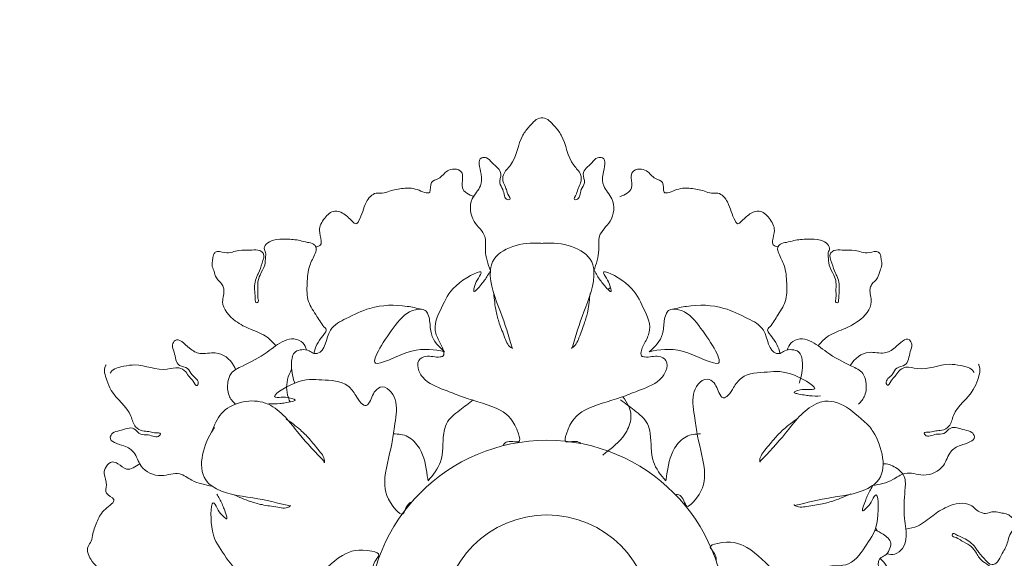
# Model space of a CAD drawing. Header units: millimetres. Extents: x -37887 to 94344, y -69777 to 116976.
# Tile 24 of 205: x 8028 to 8186, y 19249 to 19335. Entities that reach past the tile are written whole.
import ezdxf

# ---------------------------------------------------------------- set-up
doc = ezdxf.new("R2010")
doc.units = ezdxf.units.MM
doc.layers.add('01_inwentaryzacja', color=8, linetype='Continuous', lineweight=9)
doc.layers.add('0_WYMIAROWANIE', color=6, linetype='Continuous', lineweight=9)
doc.styles.add('ROMANS', font='romans', dxfattribs={"width": 0.7})
doc.dimstyles.new('MAŁE WYMIARY', dxfattribs={"dimtxt": 30, "dimasz": 20, "dimexe": 0.18, "dimexo": 0.0625, "dimgap": 15, "dimtad": 1, "dimtoh": 1, "dimdec": 0, "dimlfac": 0.1, "dimzin": 0, "dimdsep": 46, "dimtxsty": 'ROMANS', "dimblk": 'ARCHTICK', "dimcen": 0.09, "dimse1": 1, "dimse2": 1, "dimadec": 0, "dimazin": 0, "dimtfac": 1, "dimtdec": 0, "dimtix": 1, "dimtmove": 1, "dimatfit": 3, "dimldrblk": 'ARCHTICK', "dimfxl": 0, "dimtolj": 1, "dimtzin": 0, "dimarcsym": 0})

# ---------------------------------------------------------------- blocks, each defined once
blk = doc.blocks.new('_ARCHTICK')
at = {"color": 0, "linetype": 'ByBlock', "const_width": 0.15}
blk.add_lwpolyline([(-0.5, -0.5), (0.5, 0.5)], dxfattribs=at)
blk = doc.blocks.new('*D143')
at = {"layer": '0_WYMIAROWANIE', "color": 0, "lineweight": -2}
blk.add_line((8184.54, 19088.17), (8039.37, 19088.17), dxfattribs=at)
at = {"layer": 'Defpoints', "color": 0}
for p in [(8039.37, 19432.77), (8184.54, 19429.52), (8039.37, 19088.17)]:
    blk.add_point(p, dxfattribs=at)
at = {"layer": '0_WYMIAROWANIE', "color": 0, "lineweight": -2, "xscale": 20, "yscale": 20, "zscale": 20, "rotation": 180}
blk.add_blockref('_ARCHTICK', (8039.37, 19088.17), dxfattribs=at)
at = {"layer": '0_WYMIAROWANIE', "color": 0, "lineweight": -2, "xscale": 20, "yscale": 20, "zscale": 20}
blk.add_blockref('_ARCHTICK', (8184.54, 19088.17), dxfattribs=at)
at = {"layer": '0_WYMIAROWANIE', "color": 0, "insert": (8111.96, 19118.17), "char_height": 30, "attachment_point": 5, "style": 'ROMANS'}
blk.add_mtext('\\A1;15', dxfattribs=at)
blk = doc.blocks.new('*D144')
at = {"layer": '0_WYMIAROWANIE', "color": 0, "lineweight": -2}
blk.add_line((8255.48, 19318.91), (8255.48, 19159.49), dxfattribs=at)
at = {"layer": 'Defpoints', "color": 0}
for p in [(8111.8, 19318.91), (8111.86, 19159.49), (8255.48, 19159.49)]:
    blk.add_point(p, dxfattribs=at)
at = {"layer": '0_WYMIAROWANIE', "color": 0, "lineweight": -2, "xscale": 20, "yscale": 20, "zscale": 20}
for p, rotation in [((8255.48, 19318.91), 90), ((8255.48, 19159.49), 270)]:
    blk.add_blockref('_ARCHTICK', p, dxfattribs=dict(at, rotation=rotation))
at = {"layer": '0_WYMIAROWANIE', "color": 0, "insert": (8225.48, 19239.2), "char_height": 30, "attachment_point": 5, "rotation": 90, "style": 'ROMANS'}
blk.add_mtext('\\A1;16', dxfattribs=at)

msp = doc.modelspace()

# ---------------------------------------------------------------- linework, layer by layer
at = {"layer": '01_inwentaryzacja'}
for radius in [28.59, 16.67]:
    msp.add_circle((8112.53, 19238.85), radius, dxfattribs=at)
for points in [[(8103.49, 19294.54), (8102.69, 19297.82), (8102.59, 19300.01), (8100.9, 19302.4), (8100.6, 19305.98), (8101.9, 19308.06), (8102, 19309.95), (8102.1, 19312.54), (8102.89, 19312.54), (8103.79, 19311.74), (8105.18, 19309.95), (8104.98, 19308.56), (8105.48, 19307.47), (8106.28, 19305.88), (8106.58, 19305.88), (8106.28, 19306.77), (8105.98, 19307.67), (8105.58, 19308.56), (8105.58, 19309.85), (8106.68, 19311.35), (8108.67, 19316.16), (8109.74, 19317.59), (8111.61, 19318.91), (8111.8, 19318.91)], [(8120.02, 19294.55), (8120.81, 19297.83), (8120.91, 19300.02), (8122.6, 19302.41), (8122.89, 19305.99), (8121.59, 19308.08), (8121.49, 19309.97), (8121.39, 19312.55), (8120.59, 19312.55), (8119.7, 19311.76), (8118.31, 19309.96), (8118.51, 19308.57), (8118.01, 19307.48), (8117.22, 19305.88), (8116.92, 19305.88), (8117.22, 19306.78), (8117.51, 19307.67), (8117.91, 19308.57), (8117.91, 19309.86), (8116.81, 19311.35), (8114.81, 19316.16), (8113.74, 19317.6), (8111.86, 19318.91), (8111.68, 19318.91)], [(8106.98, 19282.17), (8105.12, 19287.95), (8103.49, 19294.54), (8103.66, 19295.47), (8110.89, 19298.94), (8111.8, 19298.88)], [(8116.55, 19282.18), (8118.41, 19287.96), (8120.02, 19294.55), (8119.85, 19295.48), (8112.62, 19298.94), (8111.71, 19298.88)], [(8104.03, 19290.88), (8104.41, 19288.03), (8104.92, 19286.16), (8105.82, 19283.77), (8106.98, 19282.17), (8107.06, 19282.15)], [(8119.41, 19290.9), (8119.04, 19288.06), (8118.53, 19286.18), (8117.64, 19283.79), (8116.49, 19282.19), (8116.41, 19282.16)], [(8059.05, 19260.12), (8055.81, 19261.08), (8053.87, 19262.08), (8050.95, 19261.81), (8047.7, 19263.34), (8046.54, 19265.51), (8044.96, 19266.54), (8042.77, 19267.92), (8043.16, 19268.61), (8044.3, 19268.99), (8046.55, 19269.3), (8047.65, 19268.43), (8048.85, 19268.31), (8050.63, 19268.21), (8050.78, 19268.47), (8049.85, 19268.65), (8048.93, 19268.84), (8047.95, 19268.95), (8046.83, 19269.59), (8046.09, 19271.29), (8042.92, 19275.42), (8042.21, 19277.06), (8042.01, 19279.34), (8042.1, 19279.5)], [(8164.52, 19260.21), (8167.76, 19261.16), (8169.7, 19262.17), (8172.61, 19261.9), (8175.86, 19263.44), (8177.02, 19265.61), (8178.6, 19266.64), (8180.79, 19268.02), (8180.39, 19268.71), (8179.25, 19269.09), (8177.01, 19269.4), (8175.9, 19268.53), (8174.7, 19268.41), (8172.93, 19268.3), (8172.78, 19268.56), (8173.7, 19268.75), (8174.63, 19268.94), (8175.6, 19269.04), (8176.72, 19269.69), (8177.46, 19271.39), (8180.62, 19275.53), (8181.33, 19277.17), (8181.53, 19279.45), (8181.44, 19279.61)], [(8146.55, 19264.06), (8150.62, 19268.56), (8155.51, 19273.26), (8156.41, 19273.58), (8164.11, 19269.57)], [(8077.01, 19264), (8072.93, 19268.5), (8068.03, 19273.19), (8067.14, 19273.51), (8060.53, 19271.7), (8059.02, 19268.86)], [(8070.89, 19270.84), (8073.16, 19269.09), (8074.54, 19267.71), (8076.16, 19265.75), (8076.97, 19263.95), (8076.95, 19263.87)], [(8152.61, 19270.97), (8150.34, 19269.21), (8148.97, 19267.83), (8147.35, 19265.86), (8146.55, 19264.06), (8146.57, 19263.98)], [(8152.07, 19257.02), (8158, 19258.31), (8164.52, 19260.21), (8165.24, 19260.82), (8164.62, 19268.81), (8164.11, 19269.57)], [(8071.51, 19256.96), (8065.57, 19258.24), (8059.05, 19260.12), (8058.33, 19260.74), (8058.94, 19268.73), (8059.44, 19269.49)], [(8062.49, 19258.76), (8065.14, 19257.67), (8067.02, 19257.17), (8069.54, 19256.75), (8071.51, 19256.96), (8071.56, 19257.02)], [(8161.05, 19258.91), (8158.4, 19257.81), (8156.52, 19257.31), (8154.01, 19256.88), (8152.04, 19257.09), (8151.98, 19257.14)]]:
    msp.add_spline(points, degree=3, dxfattribs=at)
for points, knots in [([(8100.88, 19306.32), (8100.05, 19306.7), (8098.64, 19307.35), (8099.13, 19309.12), (8098.99, 19310.49), (8097.73, 19310.87), (8096.3, 19310.5), (8095.55, 19309.13), (8093.68, 19308.85), (8094.25, 19306.3), (8091.53, 19307.78), (8089.62, 19307.71), (8087.68, 19307.41), (8086.32, 19306.77), (8084.82, 19307.1), (8083.17, 19305.08), (8083.07, 19303.36), (8082.04, 19301.81), (8081.01, 19302.83), (8080.23, 19303.66), (8078.36, 19304.32), (8076.88, 19302.93), (8075.9, 19301.09), (8076.52, 19299.7), (8076.48, 19298.52), (8075.92, 19298.37), (8075.61, 19298.32)], [0, 0, 0, 0, 6.517218, 11.021475, 13.592712, 17.038698, 20.189528, 25.449573, 28.950705, 33.262111, 38.909425, 45.186925, 51.294188, 54.621273, 57.415891, 63.160436, 72.395757, 73.872412, 75.93412, 81.502489, 85.128047, 90.52411, 96.505671, 101.123252, 102.882234, 105.232537, 105.232537, 105.232537, 105.232537]), ([(8124.17, 19306.32), (8125, 19306.7), (8126.42, 19307.35), (8125.92, 19309.12), (8126.06, 19310.49), (8127.32, 19310.87), (8128.75, 19310.5), (8129.5, 19309.13), (8131.37, 19308.85), (8130.8, 19306.3), (8133.52, 19307.78), (8135.43, 19307.71), (8137.37, 19307.41), (8138.73, 19306.77), (8140.23, 19307.1), (8141.88, 19305.08), (8141.98, 19303.36), (8143.01, 19301.81), (8144.04, 19302.83), (8144.82, 19303.66), (8146.69, 19304.32), (8148.17, 19302.93), (8149.15, 19301.09), (8148.53, 19299.7), (8148.57, 19298.52), (8149.13, 19298.37), (8149.44, 19298.32)], [0, 0, 0, 0, 6.517218, 11.021475, 13.592712, 17.038698, 20.189528, 25.449573, 28.950705, 33.262111, 38.909425, 45.186925, 51.294188, 54.621273, 57.415891, 63.160436, 72.395757, 73.872412, 75.93412, 81.502489, 85.128047, 90.52411, 96.505671, 101.123252, 102.882234, 105.232537, 105.232537, 105.232537, 105.232537]), ([(8069.2, 19282.54), (8068.78, 19283.03), (8067.7, 19284.27), (8065.2, 19285.1), (8062.51, 19286.45), (8060.18, 19288.97), (8061.11, 19291.17), (8060.64, 19292.55), (8059.6, 19293.21), (8059.41, 19294.46), (8058.92, 19295.38), (8059.16, 19296.24), (8059.17, 19296.94), (8059.71, 19297.84), (8061.01, 19297.27), (8062.22, 19297.47), (8063.63, 19297.87), (8065.1, 19297.76), (8066.51, 19297.94), (8067.58, 19297.13), (8066.95, 19295.63), (8066.64, 19294.45), (8065.86, 19293.08), (8065.76, 19291.47), (8065.96, 19290.25), (8065.93, 19289.38), (8066.58, 19289.41), (8066.25, 19290.36), (8066.43, 19291.31), (8066.25, 19292.6), (8066.71, 19294.03), (8067.58, 19295.26), (8067.54, 19296.59), (8067.66, 19297.46), (8067.24, 19298.04), (8067.7, 19298.99), (8069.07, 19299.53), (8070.95, 19299.61), (8072.79, 19299.45), (8074.18, 19299.03), (8075.17, 19298.92), (8075.82, 19298.18), (8075.38, 19296.87), (8074.39, 19295.19), (8074.2, 19292.48), (8074.14, 19289.55), (8075.77, 19287.37), (8076.56, 19285.87), (8077.48, 19285.05), (8076.11, 19283.43), (8075.47, 19282.32), (8075.31, 19281.33)], [0, 0, 0, 0, 5.345847, 13.463796, 21.06049, 31.30438, 37.068535, 39.008121, 42.986605, 46.453575, 49.053228, 51.286457, 53.53869, 54.950388, 59.131783, 62.537444, 65.415583, 71.179317, 74.852768, 76.711995, 81.187274, 85.7781, 87.532297, 94.132496, 98.062949, 99.140867, 99.926106, 102.021656, 104.766984, 108.950052, 112.218393, 117.131517, 120.942777, 123.168979, 124.046077, 126.630863, 130.212618, 136.011354, 142.084485, 145.4588, 148.199267, 150.063454, 152.715149, 158.586977, 166.671626, 174.696391, 182.211711, 188.508938, 188.880095, 192.118857, 201.058586, 201.058586, 201.058586, 201.058586]), ([(8155.85, 19282.54), (8156.27, 19283.03), (8157.35, 19284.27), (8159.85, 19285.1), (8162.54, 19286.45), (8164.87, 19288.97), (8163.94, 19291.17), (8164.41, 19292.55), (8165.45, 19293.21), (8165.64, 19294.46), (8166.13, 19295.38), (8165.89, 19296.24), (8165.88, 19296.94), (8165.34, 19297.84), (8164.04, 19297.27), (8162.83, 19297.47), (8161.42, 19297.87), (8159.95, 19297.76), (8158.54, 19297.94), (8157.47, 19297.13), (8158.1, 19295.63), (8158.41, 19294.45), (8159.19, 19293.08), (8159.29, 19291.47), (8159.1, 19290.25), (8159.12, 19289.38), (8158.47, 19289.41), (8158.8, 19290.36), (8158.62, 19291.31), (8158.8, 19292.6), (8158.35, 19294.03), (8157.48, 19295.26), (8157.51, 19296.59), (8157.39, 19297.46), (8157.81, 19298.04), (8157.35, 19298.99), (8155.98, 19299.53), (8154.11, 19299.61), (8152.26, 19299.45), (8150.87, 19299.03), (8149.89, 19298.92), (8149.23, 19298.18), (8149.67, 19296.87), (8150.66, 19295.19), (8150.85, 19292.48), (8150.91, 19289.55), (8149.28, 19287.37), (8148.49, 19285.87), (8147.57, 19285.05), (8148.94, 19283.43), (8149.58, 19282.32), (8149.74, 19281.33)], [0, 0, 0, 0, 5.345847, 13.463796, 21.06049, 31.30438, 37.068535, 39.008121, 42.986605, 46.453575, 49.053228, 51.286457, 53.53869, 54.950388, 59.131783, 62.537444, 65.415583, 71.179317, 74.852768, 76.711995, 81.187274, 85.7781, 87.532297, 94.132496, 98.062949, 99.140867, 99.926106, 102.021656, 104.766984, 108.950052, 112.218393, 117.131517, 120.942777, 123.168979, 124.046077, 126.630863, 130.212618, 136.011354, 142.084485, 145.4588, 148.199267, 150.063454, 152.715149, 158.586977, 166.671626, 174.696391, 182.211711, 188.508938, 188.880095, 192.118857, 201.058586, 201.058586, 201.058586, 201.058586]), ([(8105.53, 19266.57), (8105.57, 19266.69), (8105.85, 19267.41), (8107.04, 19267.25), (8108.36, 19267.12), (8107.57, 19270.28), (8105.06, 19272.82), (8100.17, 19273.85), (8096.28, 19275.49), (8093.47, 19276.44), (8091.96, 19278.38), (8091.72, 19280.25), (8093.57, 19281.15), (8094.81, 19280.57), (8096.17, 19280.89), (8095.98, 19282.12), (8095.28, 19283.25), (8094.14, 19285.75), (8096.15, 19289.36), (8097.31, 19292.23), (8102.98, 19295.31), (8101.27, 19292.91), (8100.99, 19292.24), (8100.74, 19290.96), (8101.54, 19291.69), (8101.92, 19292.24), (8102.79, 19293.24), (8103.21, 19294.01), (8103.49, 19294.54)], [39.405242, 39.405242, 39.405242, 39.405242, 39.924671, 42.678472, 43.142045, 44.936628, 51.539782, 60.145018, 64.042124, 69.453149, 71.872758, 74.197572, 75.943488, 79.145555, 79.826429, 81.048342, 83.152302, 85.889991, 91.762614, 97.839393, 103.11255, 104.885929, 106.696541, 107.576981, 108.208032, 109.846614, 111.02045, 113.51717, 113.51717, 113.51717, 113.51717]), ([(8117.91, 19266.93), (8117.55, 19267.38), (8116.54, 19267.25), (8115.24, 19267.12), (8116.03, 19270.28), (8118.54, 19272.82), (8123.43, 19273.85), (8127.32, 19275.49), (8130.14, 19276.44), (8131.64, 19278.38), (8131.88, 19280.25), (8130.03, 19281.15), (8128.79, 19280.57), (8127.43, 19280.89), (8127.62, 19282.12), (8128.32, 19283.25), (8129.46, 19285.75), (8127.46, 19289.36), (8126.29, 19292.23), (8120.62, 19295.31), (8122.33, 19292.91), (8122.61, 19292.24), (8122.86, 19290.96), (8122.06, 19291.69), (8121.68, 19292.24), (8120.81, 19293.24), (8120.39, 19294.01), (8120.11, 19294.54)], [39.97516, 39.97516, 39.97516, 39.97516, 42.678472, 43.142045, 44.936628, 51.539782, 60.145018, 64.042124, 69.453149, 71.872758, 74.197572, 75.943488, 79.145555, 79.826429, 81.048342, 83.152302, 85.889991, 91.762614, 97.839393, 103.11255, 104.885929, 106.696541, 107.576981, 108.208032, 109.846614, 111.02045, 113.51717, 113.51717, 113.51717, 113.51717]), ([(8092.47, 19288.38), (8091.72, 19288.55), (8089.04, 19289.16), (8084.71, 19289.03), (8080.8, 19287.04), (8077.18, 19285.31), (8077.19, 19281.35), (8075.16, 19281.27), (8074.49, 19281.88), (8073.42, 19281.97), (8071.97, 19281.63), (8071.55, 19279.29), (8071.88, 19277.66), (8072.22, 19276.62), (8072.24, 19276.56)], [0, 0, 0, 0, 2.284008, 8.272646, 12.381392, 15.52781, 19.774391, 20.314001, 21.178706, 22.329971, 23.428502, 25.28485, 28.393123, 28.586413, 28.586413, 28.586413, 28.586413]), ([(8096.18, 19281.59), (8094.55, 19281.9), (8091.05, 19282.58), (8082.52, 19277.35), (8087.94, 19285.6), (8090.44, 19288.31), (8092.96, 19288.48), (8093.62, 19287.49), (8093.89, 19286.2), (8093.87, 19283.9), (8095.25, 19282.32), (8096.18, 19281.59)], [0, 0, 0, 0, 14.636318, 31.50699, 50.288339, 61.699803, 66.017307, 67.970353, 71.001482, 76.910415, 86.684511, 86.684511, 86.684511, 86.684511]), ([(8128.87, 19281.59), (8130.5, 19281.9), (8134, 19282.58), (8142.53, 19277.35), (8137.11, 19285.6), (8134.61, 19288.31), (8132.09, 19288.48), (8131.43, 19287.49), (8131.16, 19286.2), (8131.18, 19283.9), (8129.8, 19282.32), (8128.87, 19281.59)], [0, 0, 0, 0, 14.636318, 31.50699, 50.288339, 61.699803, 66.017307, 67.970353, 71.001482, 76.910415, 86.684511, 86.684511, 86.684511, 86.684511]), ([(8132.59, 19288.38), (8133.33, 19288.55), (8136.01, 19289.16), (8140.34, 19289.03), (8144.25, 19287.04), (8147.87, 19285.31), (8147.86, 19281.35), (8149.89, 19281.27), (8150.56, 19281.88), (8151.63, 19281.97), (8153.09, 19281.63), (8153.5, 19279.29), (8153.17, 19277.66), (8152.83, 19276.62), (8152.81, 19276.56)], [0, 0, 0, 0, 2.284008, 8.272646, 12.381392, 15.52781, 19.774391, 20.314001, 21.178706, 22.329971, 23.428502, 25.28485, 28.393123, 28.586413, 28.586413, 28.586413, 28.586413]), ([(8062.79, 19278.74), (8062.71, 19278.95), (8062.12, 19280.31), (8059.99, 19281.85), (8057.2, 19281.01), (8055.28, 19282.09), (8053.46, 19284.15), (8052.53, 19282.53), (8053.2, 19281.23), (8053.25, 19279.21), (8055.29, 19279.14), (8055.74, 19277.65), (8057.13, 19276.98), (8056.54, 19275.87), (8056.04, 19277.06), (8055.37, 19277.51), (8054.85, 19278.53), (8053.55, 19279.28), (8050.75, 19278.26), (8047.8, 19279.76), (8044.82, 19279.27), (8043.19, 19278.92), (8042.8, 19278.2), (8042.77, 19278.14)], [7.84904, 7.84904, 7.84904, 7.84904, 8.49276, 12.085159, 14.542008, 16.434062, 19.021532, 19.817957, 21.016128, 23.284733, 24.691149, 25.892915, 27.67225, 27.970854, 28.914371, 29.857887, 30.837446, 32.13025, 33.980681, 39.191595, 40.978679, 43.267667, 43.455275, 43.455275, 43.455275, 43.455275]), ([(8161, 19279.39), (8161.01, 19279.4), (8161.6, 19280.52), (8163.54, 19281.93), (8166.34, 19281.1), (8168.26, 19282.18), (8170.07, 19284.24), (8171, 19282.62), (8170.34, 19281.33), (8170.29, 19279.3), (8168.25, 19279.23), (8167.8, 19277.74), (8166.41, 19277.07), (8167, 19275.95), (8167.5, 19277.14), (8168.17, 19277.6), (8168.69, 19278.61), (8169.99, 19279.37), (8172.79, 19278.35), (8175.73, 19279.86), (8178.72, 19279.37), (8180.34, 19279.03), (8180.74, 19278.3), (8180.77, 19278.25)], [8.444555, 8.444555, 8.444555, 8.444555, 8.49276, 12.085159, 14.542008, 16.434062, 19.021532, 19.817957, 21.016128, 23.284733, 24.691149, 25.892915, 27.67225, 27.970854, 28.914371, 29.857887, 30.837446, 32.13025, 33.980681, 39.191595, 40.978679, 43.267667, 43.455275, 43.455275, 43.455275, 43.455275]), ([(8074.17, 19281.86), (8074, 19282.27), (8073.63, 19283.17), (8072.11, 19283.8), (8069.96, 19283.28), (8067.58, 19281.11), (8064.67, 19279.65), (8062.03, 19278.45), (8061.42, 19276.54), (8061.55, 19274.59), (8062.33, 19273.6), (8062.78, 19273.21)], [0, 0, 0, 0, 3.550937, 7.892496, 12.174499, 21.377252, 33.947343, 39.929336, 43.885293, 49.900794, 55.031521, 55.031521, 55.031521, 55.031521]), ([(8150.88, 19281.86), (8151.05, 19282.27), (8151.42, 19283.17), (8152.94, 19283.8), (8155.09, 19283.28), (8157.48, 19281.11), (8160.38, 19279.65), (8163.02, 19278.45), (8163.63, 19276.54), (8163.5, 19274.59), (8162.72, 19273.6), (8162.27, 19273.21)], [0, 0, 0, 0, 3.550937, 7.892496, 12.174499, 21.377252, 33.947343, 39.929336, 43.885293, 49.900794, 55.031521, 55.031521, 55.031521, 55.031521]), ([(8071.75, 19278.79), (8071.49, 19278.25), (8070.76, 19276.72), (8070.96, 19274.78), (8071.46, 19273.66), (8071.52, 19273.56)], [0, 0, 0, 0, 4.923365, 13.999383, 14.960815, 14.960815, 14.960815, 14.960815]), ([(8133.04, 19258.76), (8133.16, 19258.8), (8133.93, 19258.91), (8134.38, 19257.79), (8134.93, 19256.59), (8137.27, 19258.85), (8138.21, 19262.29), (8136.66, 19267.04), (8136.14, 19271.23), (8135.55, 19274.15), (8136.49, 19276.42), (8137.98, 19277.57), (8139.68, 19276.42), (8139.8, 19275.05), (8140.75, 19274.03), (8141.72, 19274.81), (8142.36, 19275.98), (8143.95, 19278.22), (8148.08, 19278.29), (8151.15, 19278.72), (8156.65, 19275.34), (8153.72, 19275.63), (8153, 19275.53), (8151.76, 19275.11), (8152.8, 19274.78), (8153.46, 19274.72), (8154.77, 19274.48), (8155.64, 19274.5), (8156.24, 19274.52)], [39.405242, 39.405242, 39.405242, 39.405242, 39.924671, 42.678472, 43.142045, 44.936628, 51.539782, 60.145018, 64.042124, 69.453149, 71.872758, 74.197572, 75.943488, 79.145555, 79.826429, 81.048342, 83.152302, 85.889991, 91.762614, 97.839393, 103.11255, 104.885929, 106.696541, 107.576981, 108.208032, 109.846614, 111.02045, 113.51717, 113.51717, 113.51717, 113.51717]), ([(8090.9, 19257.55), (8090.32, 19257.47), (8089.94, 19256.52), (8089.4, 19255.34), (8087.06, 19257.6), (8086.11, 19261.04), (8087.66, 19265.79), (8088.18, 19269.98), (8088.77, 19272.89), (8087.84, 19275.17), (8086.35, 19276.31), (8084.65, 19275.16), (8084.53, 19273.79), (8083.57, 19272.78), (8082.6, 19273.56), (8081.97, 19274.73), (8080.37, 19276.96), (8076.24, 19277.03), (8073.17, 19277.46), (8067.67, 19274.09), (8070.61, 19274.37), (8071.33, 19274.28), (8072.57, 19273.85), (8071.53, 19273.52), (8070.86, 19273.47), (8069.56, 19273.22), (8068.68, 19273.24), (8068.09, 19273.26)], [39.97516, 39.97516, 39.97516, 39.97516, 42.678472, 43.142045, 44.936628, 51.539782, 60.145018, 64.042124, 69.453149, 71.872758, 74.197572, 75.943488, 79.145555, 79.826429, 81.048342, 83.152302, 85.889991, 91.762614, 97.839393, 103.11255, 104.885929, 106.696541, 107.576981, 108.208032, 109.846614, 111.02045, 113.51717, 113.51717, 113.51717, 113.51717]), ([(8124.65, 19274.41), (8125.35, 19273.47), (8126.33, 19271.77), (8125.21, 19268.09), (8123.08, 19266.37), (8121.67, 19265.26), (8121.45, 19265.09)], [46.864386, 46.864386, 46.864386, 46.864386, 50.252251, 52.871077, 57.447594, 58.26555, 58.26555, 58.26555, 58.26555]), ([(8093.53, 19260.96), (8094.34, 19261.93), (8096.14, 19264.12), (8095.75, 19267.57), (8096.48, 19270.61), (8098.52, 19272.21), (8100.04, 19273.35), (8100.76, 19273.89)], [0, 0, 0, 0, 10.132665, 22.725873, 27.134252, 35.559999, 43.108799, 43.108799, 43.108799, 43.108799]), ([(8131.52, 19260.96), (8130.71, 19261.93), (8128.91, 19264.12), (8129.3, 19267.57), (8128.57, 19270.61), (8126.53, 19272.21), (8125.01, 19273.35), (8124.3, 19273.89)], [0, 0, 0, 0, 10.132665, 22.725873, 27.134252, 35.559999, 43.108799, 43.108799, 43.108799, 43.108799]), ([(8088, 19268.46), (8088.82, 19268.48), (8090.42, 19268.28), (8092.82, 19265.71), (8093.24, 19263.01), (8093.5, 19261.23), (8093.53, 19260.96)], [47.785993, 47.785993, 47.785993, 47.785993, 50.252251, 52.871077, 57.447594, 58.26555, 58.26555, 58.26555, 58.26555]), ([(8137.05, 19268.46), (8136.23, 19268.48), (8134.63, 19268.28), (8132.24, 19265.71), (8131.81, 19263.01), (8131.56, 19261.23), (8131.52, 19260.96)], [47.785993, 47.785993, 47.785993, 47.785993, 50.252251, 52.871077, 57.447594, 58.26555, 58.26555, 58.26555, 58.26555]), ([(8047.54, 19263.75), (8046.79, 19263.22), (8045.53, 19262.33), (8044.25, 19263.64), (8042.99, 19264.2), (8042.02, 19263.3), (8041.63, 19261.87), (8042.44, 19260.54), (8041.75, 19258.78), (8044.24, 19258), (8041.61, 19256.39), (8040.71, 19254.69), (8040, 19252.87), (8039.87, 19251.37), (8038.84, 19250.24), (8039.76, 19247.8), (8041.2, 19246.85), (8042.03, 19245.18), (8040.63, 19244.81), (8039.52, 19244.54), (8038.01, 19243.25), (8038.48, 19241.28), (8039.58, 19239.5), (8041.1, 19239.35), (8042.1, 19238.72), (8041.94, 19238.17), (8041.83, 19237.87)], [0, 0, 0, 0, 6.517218, 11.021475, 13.592712, 17.038698, 20.189528, 25.449573, 28.950705, 33.262111, 38.909425, 45.186925, 51.294188, 54.621273, 57.415891, 63.160436, 72.395757, 73.872412, 75.93412, 81.502489, 85.128047, 90.52411, 96.505671, 101.123252, 102.882234, 105.232537, 105.232537, 105.232537, 105.232537]), ([(8166.78, 19249.3), (8167.22, 19249.24), (8168.19, 19249.11), (8169.48, 19250.11), (8170.11, 19252.23), (8169.42, 19255.39), (8169.62, 19258.63), (8169.9, 19261.52), (8168.55, 19263.01), (8167.22, 19263.66), (8166.37, 19263.71), (8166.21, 19263.71)], [0, 0, 0, 0, 3.550937, 7.892496, 12.174499, 21.377252, 33.947343, 39.929336, 43.885293, 49.900794, 51.376878, 51.376878, 51.376878, 51.376878]), ([(8139.53, 19248.23), (8139.75, 19248.76), (8139.13, 19249.57), (8138.37, 19250.63), (8141.5, 19251.53), (8144.95, 19250.63), (8148.29, 19246.91), (8151.66, 19244.36), (8153.89, 19242.39), (8156.32, 19242.06), (8158.06, 19242.79), (8157.91, 19244.83), (8156.79, 19245.62), (8156.39, 19246.95), (8157.55, 19247.41), (8158.88, 19247.37), (8161.61, 19247.63), (8163.74, 19251.17), (8165.64, 19253.62), (8165.47, 19260.07), (8164.25, 19257.39), (8163.81, 19256.81), (8162.82, 19255.95), (8163.06, 19257.01), (8163.34, 19257.62), (8163.78, 19258.87), (8164.24, 19259.62), (8164.55, 19260.12)], [39.97516, 39.97516, 39.97516, 39.97516, 42.678472, 43.142045, 44.936628, 51.539782, 60.145018, 64.042124, 69.453149, 71.872758, 74.197572, 75.943488, 79.145555, 79.826429, 81.048342, 83.152302, 85.889991, 91.762614, 97.839393, 103.11255, 104.885929, 106.696541, 107.576981, 108.208032, 109.846614, 111.02045, 113.51717, 113.51717, 113.51717, 113.51717]), ([(8085.02, 19246.65), (8084.93, 19246.74), (8084.45, 19247.35), (8085.19, 19248.3), (8085.95, 19249.37), (8082.83, 19250.27), (8079.37, 19249.37), (8076.04, 19245.65), (8072.67, 19243.1), (8070.44, 19241.14), (8068, 19240.81), (8066.27, 19241.53), (8066.41, 19243.58), (8067.54, 19244.36), (8067.94, 19245.7), (8066.78, 19246.15), (8065.45, 19246.11), (8062.71, 19246.38), (8060.59, 19249.92), (8058.68, 19252.36), (8058.85, 19258.81), (8060.07, 19256.13), (8060.52, 19255.55), (8061.5, 19254.69), (8061.27, 19255.75), (8060.99, 19256.36), (8060.55, 19257.61), (8060.09, 19258.36), (8059.78, 19258.87)], [39.405242, 39.405242, 39.405242, 39.405242, 39.924671, 42.678472, 43.142045, 44.936628, 51.539782, 60.145018, 64.042124, 69.453149, 71.872758, 74.197572, 75.943488, 79.145555, 79.826429, 81.048342, 83.152302, 85.889991, 91.762614, 97.839393, 103.11255, 104.885929, 106.696541, 107.576981, 108.208032, 109.846614, 111.02045, 113.51717, 113.51717, 113.51717, 113.51717]), ([(8169.85, 19253.26), (8170.49, 19253.38), (8172.1, 19253.7), (8174.07, 19255.45), (8176.59, 19257.1), (8179.93, 19257.86), (8181.37, 19255.95), (8182.8, 19255.67), (8183.9, 19256.24), (8185.07, 19255.79), (8186.11, 19255.74), (8186.74, 19255.11), (8187.34, 19254.75), (8187.84, 19253.83), (8186.7, 19252.99), (8186.27, 19251.85), (8185.92, 19250.42), (8185.08, 19249.2), (8184.54, 19247.89), (8183.29, 19247.37), (8182.31, 19248.67), (8181.44, 19249.52), (8180.65, 19250.88), (8179.3, 19251.78), (8178.15, 19252.22), (8177.41, 19252.68), (8177.12, 19252.1), (8178.09, 19251.91), (8178.83, 19251.28), (8180.04, 19250.79), (8181.05, 19249.68), (8181.68, 19248.31), (8182.85, 19247.67), (8183.54, 19247.13), (8184.26, 19247.21), (8184.85, 19246.33), (8184.63, 19244.88), (8183.76, 19243.22), (8182.71, 19241.7), (8181.64, 19240.7), (8181.05, 19239.91), (8180.09, 19239.71), (8179.17, 19240.74), (8178.21, 19242.44), (8175.97, 19243.96), (8173.45, 19245.48), (8170.75, 19245.16), (8169.05, 19245.22), (8167.88, 19244.84), (8167.16, 19246.84), (8166.53, 19247.94), (8165.74, 19248.58)], [0, 0, 0, 0, 5.345847, 13.463796, 21.06049, 31.30438, 37.068535, 39.008121, 42.986605, 46.453575, 49.053228, 51.286457, 53.53869, 54.950388, 59.131783, 62.537444, 65.415583, 71.179317, 74.852768, 76.711995, 81.187274, 85.7781, 87.532297, 94.132496, 98.062949, 99.140867, 99.926106, 102.021656, 104.766984, 108.950052, 112.218393, 117.131517, 120.942777, 123.168979, 124.046077, 126.630863, 130.212618, 136.011354, 142.084485, 145.4588, 148.199267, 150.063454, 152.715149, 158.586977, 166.671626, 174.696391, 182.211711, 188.508938, 188.880095, 192.118857, 201.058586, 201.058586, 201.058586, 201.058586]), ([(8163.28, 19230.2), (8163.79, 19230.75), (8165.66, 19232.77), (8167.72, 19236.58), (8167.95, 19240.97), (8168.26, 19244.96), (8164.83, 19246.94), (8165.77, 19248.73), (8166.64, 19249.02), (8167.25, 19249.89), (8167.68, 19251.32), (8166.36, 19252.43), (8165.35, 19252.94), (8164.91, 19253.12)], [0, 0, 0, 0, 2.284008, 8.272646, 12.381392, 15.52781, 19.774391, 20.314001, 21.178706, 22.329971, 23.428502, 25.28485, 26.732603, 26.732603, 26.732603, 26.732603])]:
    msp.add_open_spline(points, degree=3, knots=knots, dxfattribs=at)
for points in [[(8122.68, 19291.84), (8122.54, 19291.73), (8122.4, 19291.62), (8122.27, 19291.51)], [(8165.33, 19252.93), (8165.22, 19253.09), (8165.12, 19253.25), (8165.01, 19253.4)]]:
    msp.add_open_spline(points, degree=3, dxfattribs=at)

# ---------------------------------------------------------------- dimensions: what is measured, and where the dimension line sits
at = {"layer": '0_WYMIAROWANIE'}
dim = msp.add_linear_dim(base=(8039.37, 19088.17), p1=(8184.54, 19429.52), p2=(8039.37, 19432.77), dimstyle='MAŁE WYMIARY', dxfattribs=at)
dim.commit()
dim.dimension.update_dxf_attribs({"geometry": '*D143', "text_midpoint": (8111.96, 19118.17)})
dim = msp.add_linear_dim(base=(8255.48, 19159.49), p1=(8111.8, 19318.91), p2=(8111.86, 19159.49), angle=90, dimstyle='MAŁE WYMIARY', dxfattribs=at)
dim.commit()
dim.dimension.update_dxf_attribs({"geometry": '*D144', "text_midpoint": (8225.48, 19239.2)})

doc.saveas('drawing.dxf')
